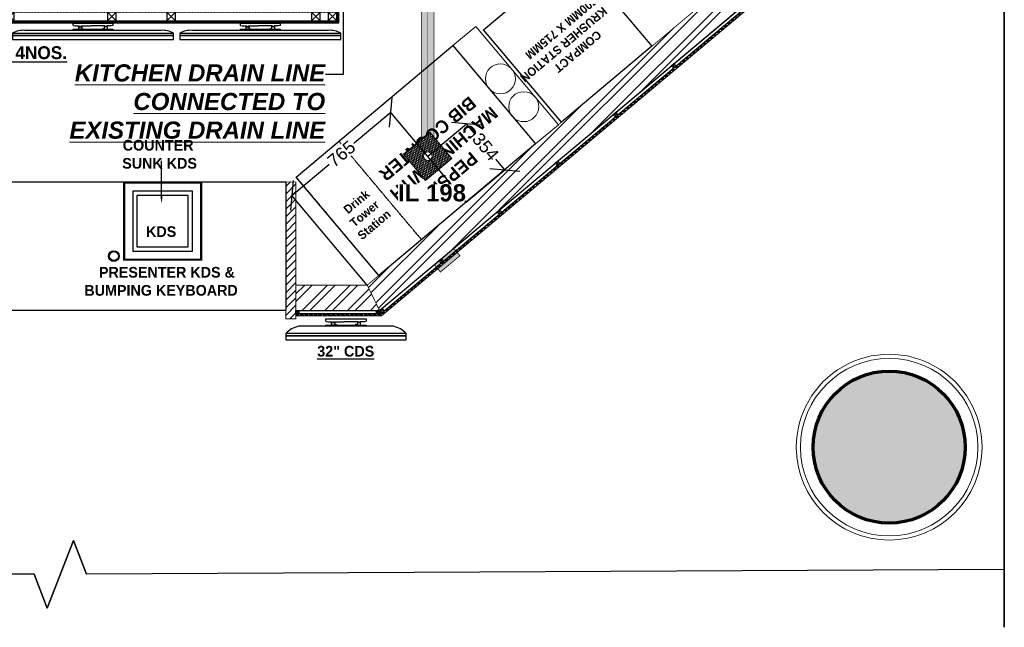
# Model space of a CAD drawing. Header units: millimetres. Extents: x -115221 to 194496, y -122556 to 375476.
# Tile 152 of 169: x 104143 to 109972, y 84375 to 87973. Entities that reach past the tile are written whole.
import ezdxf
from ezdxf import colors
from ezdxf.entities.mleader import LeaderData, LeaderLine
from ezdxf.math import Vec2, Vec3

# ---------------------------------------------------------------- set-up
doc = ezdxf.new("R2010")
doc.units = ezdxf.units.MM
doc.set_wipeout_variables(frame=1)
doc.header["$PDMODE"] = 3
doc.header["$PDSIZE"] = -100
for name, pattern in [('CENTER', [2, 1.25, -0.25, 0.25, -0.25]), ('CONTINOUS', [0]), ('HIDDEN', [0.375, 0.25, -0.125])]:
    doc.linetypes.add(name, pattern=pattern)
for name, color, linetype, lineweight in [('drainage dim', 150, 'Continuous', 0), ('DRAINAGE TEXT', 6, 'Continuous', 0), ('PARTITION LAYOUT', 36, 'CONTINOUS', 18), ('PIPE CENTERLINE', 252, 'Continuous', 0), ('PLU - 75mm CI WASTE PIPE', 12, 'Continuous', 15), ('PLU-GRATING', 6, 'Continuous', 13), ('SS FRAME ( 560mm X 200mm)', 22, 'Continuous', 0)]:
    doc.layers.add(name, color=color, linetype=linetype, lineweight=lineweight)
doc.layers.add('FUR R0', color=8, linetype='Continuous')
doc.layers.add('WWDS FURNITURE LAYOUT', color=8, linetype='Continuous')
doc.styles.add('har', font='GOTHICB.TTF')
doc.styles.get("Standard").update_dxf_attribs({"font": 'arial.ttf'})
doc.dimstyles.new('PLU DIM', dxfattribs={"dimtxt": 75, "dimasz": 125, "dimexe": 0.1, "dimexo": 0.1, "dimgap": 0.09, "dimtad": 0, "dimtoh": 1, "dimdec": 0, "dimzin": 0, "dimdsep": 46, "dimtxsty": 'Standard', "dimblk": 'OBLIQUE', "dimcen": 0.09, "dimclrd": 150, "dimclre": 150, "dimclrt": 1, "dimadec": 0, "dimazin": 0, "dimtfac": 1, "dimtdec": 0, "dimtofl": 0, "dimtmove": 1, "dimatfit": 3, "dimldrblk": 'OBLIQUE', "dimfxl": 1, "dimtfill": 1, "dimfrac": 1, "dimtolj": 1, "dimtzin": 0, "dimarcsym": 0})

# ---------------------------------------------------------------- blocks, each defined once
blk = doc.blocks.new('NIA_Break Line w Scale - 1-100-V2-F_B-14 PLAN')
at = {"layer": 'FUR R0'}
for p, q in [((5994.5, 266.7), (538.7, 266.7)), ((538.7, 266.7), (5994.5, 266.7))]:
    blk.add_line(p, q, dxfattribs=at)
blk = doc.blocks.new('JSDJNB')
at = {"layer": 'FUR R0'}
h = blk.add_hatch(dxfattribs=at)
h.set_pattern_fill('ANSI31', color=256, angle=90)
h.set_pattern_definition([(135, (184504.06984, -52712.82564), (-0.08838834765, -0.08838834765), [])])
h.paths.add_polyline_path([(255108.09, -67411.99), (255108.09, -67409.99), (254955.77, -67409.99), (254955.77, -67411.99)], flags=16)
h.paths.add_polyline_path([(255108.59, -67412.49), (255108.59, -67409.49), (254955.27, -67409.49), (254955.27, -67412.49)])
for p, q in [((254989.16, -67414.23), (254957.44, -67414.23)), ((254968.67, -67413.07), (254968.67, -67412.54)), ((254968.67, -67412.54), (254977.93, -67412.54)), ((254977.93, -67412.54), (254977.93, -67413.07)), ((255028.16, -67414.23), (254996.44, -67414.23)), ((255007.67, -67413.07), (255007.67, -67412.54)), ((255007.67, -67412.54), (255016.93, -67412.54)), ((255016.93, -67412.54), (255016.93, -67413.07)), ((255067.16, -67414.23), (255035.44, -67414.23)), ((255046.67, -67413.07), (255046.67, -67412.54)), ((255046.67, -67412.54), (255055.93, -67412.54)), ((255055.93, -67412.54), (255055.93, -67413.07)), ((255106.16, -67414.23), (255074.44, -67414.23)), ((255085.67, -67413.07), (255085.67, -67412.54)), ((255085.67, -67412.54), (255094.93, -67412.54)), ((255094.93, -67412.54), (255094.93, -67413.07))]:
    blk.add_line(p, q, dxfattribs=at)
for points in [[(255108.59, -67412.49), (255108.59, -67409.49), (254955.27, -67409.49), (254955.27, -67412.49)], [(255108.09, -67411.99), (255108.09, -67409.99), (254955.77, -67409.99), (254955.77, -67411.99)], [(254955.77, -67409.99), (254957.77, -67409.99), (254957.77, -67411.99), (254955.77, -67411.99)], [(254959.62, -67409.99), (254961.62, -67409.99), (254961.62, -67411.99), (254959.62, -67411.99)], [(254995.35, -67409.99), (254993.35, -67409.99), (254993.35, -67411.99), (254995.35, -67411.99)], [(255009.16, -67409.99), (255007.16, -67409.99), (255007.16, -67411.99), (255009.16, -67411.99)], [(255032.93, -67409.99), (255030.93, -67409.99), (255030.93, -67411.99), (255032.93, -67411.99)], [(255056.7, -67409.99), (255054.7, -67409.99), (255054.7, -67411.99), (255056.7, -67411.99)], [(255070.51, -67409.99), (255068.51, -67409.99), (255068.51, -67411.99), (255070.51, -67411.99)], [(255104.24, -67409.99), (255102.24, -67409.99), (255102.24, -67411.99), (255104.24, -67411.99)], [(255108.09, -67409.99), (255106.09, -67409.99), (255106.09, -67411.99), (255108.09, -67411.99)], [(254977.93, -67414.23), (254968.67, -67414.23), (254968.67, -67413.95), (254977.93, -67413.95)], [(255016.93, -67414.23), (255007.67, -67414.23), (255007.67, -67413.95), (255016.93, -67413.95)], [(255055.93, -67414.23), (255046.67, -67414.23), (255046.67, -67413.95), (255055.93, -67413.95)], [(255094.93, -67414.23), (255085.67, -67414.23), (255085.67, -67413.95), (255094.93, -67413.95)], [(254992.06, -67414.93), (254954.55, -67414.93), (254954.55, -67415.41), (254992.06, -67415.41)], [(254954.55, -67415.41), (254954.55, -67416.38), (254992.06, -67416.38), (254992.06, -67415.41)], [(255031.06, -67414.93), (254993.55, -67414.93), (254993.55, -67415.41), (255031.06, -67415.41)], [(254993.55, -67415.41), (254993.55, -67416.38), (255031.06, -67416.38), (255031.06, -67415.41)], [(255070.06, -67414.93), (255032.55, -67414.93), (255032.55, -67415.41), (255070.06, -67415.41)], [(255032.55, -67415.41), (255032.55, -67416.38), (255070.06, -67416.38), (255070.06, -67415.41)], [(255109.06, -67414.93), (255071.55, -67414.93), (255071.55, -67415.41), (255109.06, -67415.41)], [(255071.55, -67415.41), (255071.55, -67416.38), (255109.06, -67416.38), (255109.06, -67415.41)]]:
    blk.add_lwpolyline(points, close=True, dxfattribs=at)
for points in [[(254957.77, -67409.99), (254955.77, -67411.99)], [(254955.77, -67409.99), (254957.77, -67411.99)], [(254961.62, -67409.99), (254959.62, -67411.99)], [(254959.62, -67409.99), (254961.62, -67411.99)], [(254993.35, -67409.99), (254995.35, -67411.99)], [(254995.35, -67409.99), (254993.35, -67411.99)], [(255007.16, -67409.99), (255009.16, -67411.99)], [(255009.16, -67409.99), (255007.16, -67411.99)], [(255030.93, -67409.99), (255032.93, -67411.99)], [(255032.93, -67409.99), (255030.93, -67411.99)], [(255054.7, -67409.99), (255056.7, -67411.99)], [(255056.7, -67409.99), (255054.7, -67411.99)], [(255068.51, -67409.99), (255070.51, -67411.99)], [(255070.51, -67409.99), (255068.51, -67411.99)], [(255102.24, -67409.99), (255104.24, -67411.99)], [(255104.24, -67409.99), (255102.24, -67411.99)], [(255106.09, -67409.99), (255108.09, -67411.99)], [(255108.09, -67409.99), (255106.09, -67411.99)], [(254968.67, -67413.07), (254969.08, -67413.18), (254970.06, -67413.18), (254970.06, -67413.26), (254970.19, -67413.26), (254970.19, -67413.31), (254970.06, -67413.31), (254970.06, -67413.38), (254970.52, -67413.38), (254970.52, -67413.31), (254970.44, -67413.31), (254970.44, -67413.26), (254970.52, -67413.26), (254970.52, -67413.18), (254972.78, -67413.18)], [(254969.97, -67413.95), (254969.97, -67413.22), (254970.05, -67413.22), (254970.05, -67413.28), (254970.17, -67413.28), (254970.17, -67413.3), (254970.05, -67413.3), (254970.05, -67413.39), (254970.54, -67413.39), (254970.54, -67413.31), (254970.45, -67413.31), (254970.45, -67413.27), (254970.54, -67413.27), (254970.54, -67413.2), (254970.7, -67413.2), (254970.7, -67413.87), (254971.1, -67413.87), (254971.1, -67413.95), (254969.97, -67413.95)], [(254977.93, -67413.07), (254977.52, -67413.18), (254976.54, -67413.18), (254976.54, -67413.26), (254976.42, -67413.26), (254976.42, -67413.31), (254976.54, -67413.31), (254976.54, -67413.38), (254976.08, -67413.38), (254976.08, -67413.31), (254976.16, -67413.31), (254976.16, -67413.26), (254976.08, -67413.26), (254976.08, -67413.18), (254972.86, -67413.18)], [(254976.64, -67413.95), (254976.64, -67413.22), (254976.56, -67413.22), (254976.56, -67413.28), (254976.43, -67413.28), (254976.43, -67413.3), (254976.56, -67413.3), (254976.56, -67413.39), (254976.06, -67413.39), (254976.06, -67413.31), (254976.15, -67413.31), (254976.15, -67413.27), (254976.06, -67413.27), (254976.06, -67413.2), (254975.91, -67413.2), (254975.91, -67413.87), (254975.5, -67413.87), (254975.5, -67413.95), (254976.64, -67413.95)], [(255007.67, -67413.07), (255008.08, -67413.18), (255009.06, -67413.18), (255009.06, -67413.26), (255009.19, -67413.26), (255009.19, -67413.31), (255009.06, -67413.31), (255009.06, -67413.38), (255009.52, -67413.38), (255009.52, -67413.31), (255009.44, -67413.31), (255009.44, -67413.26), (255009.52, -67413.26), (255009.52, -67413.18), (255011.78, -67413.18)], [(255008.97, -67413.95), (255008.97, -67413.22), (255009.05, -67413.22), (255009.05, -67413.28), (255009.17, -67413.28), (255009.17, -67413.3), (255009.05, -67413.3), (255009.05, -67413.39), (255009.54, -67413.39), (255009.54, -67413.31), (255009.45, -67413.31), (255009.45, -67413.27), (255009.54, -67413.27), (255009.54, -67413.2), (255009.7, -67413.2), (255009.7, -67413.87), (255010.1, -67413.87), (255010.1, -67413.95), (255008.97, -67413.95)], [(255016.93, -67413.07), (255016.52, -67413.18), (255015.54, -67413.18), (255015.54, -67413.26), (255015.42, -67413.26), (255015.42, -67413.31), (255015.54, -67413.31), (255015.54, -67413.38), (255015.08, -67413.38), (255015.08, -67413.31), (255015.16, -67413.31), (255015.16, -67413.26), (255015.08, -67413.26), (255015.08, -67413.18), (255011.86, -67413.18)], [(255015.64, -67413.95), (255015.64, -67413.22), (255015.56, -67413.22), (255015.56, -67413.28), (255015.43, -67413.28), (255015.43, -67413.3), (255015.56, -67413.3), (255015.56, -67413.39), (255015.06, -67413.39), (255015.06, -67413.31), (255015.15, -67413.31), (255015.15, -67413.27), (255015.06, -67413.27), (255015.06, -67413.2), (255014.91, -67413.2), (255014.91, -67413.87), (255014.5, -67413.87), (255014.5, -67413.95), (255015.64, -67413.95)], [(255046.67, -67413.07), (255047.08, -67413.18), (255048.06, -67413.18), (255048.06, -67413.26), (255048.19, -67413.26), (255048.19, -67413.31), (255048.06, -67413.31), (255048.06, -67413.38), (255048.52, -67413.38), (255048.52, -67413.31), (255048.44, -67413.31), (255048.44, -67413.26), (255048.52, -67413.26), (255048.52, -67413.18), (255050.78, -67413.18)], [(255047.97, -67413.95), (255047.97, -67413.22), (255048.05, -67413.22), (255048.05, -67413.28), (255048.17, -67413.28), (255048.17, -67413.3), (255048.05, -67413.3), (255048.05, -67413.39), (255048.54, -67413.39), (255048.54, -67413.31), (255048.45, -67413.31), (255048.45, -67413.27), (255048.54, -67413.27), (255048.54, -67413.2), (255048.7, -67413.2), (255048.7, -67413.87), (255049.1, -67413.87), (255049.1, -67413.95), (255047.97, -67413.95)], [(255055.93, -67413.07), (255055.52, -67413.18), (255054.54, -67413.18), (255054.54, -67413.26), (255054.42, -67413.26), (255054.42, -67413.31), (255054.54, -67413.31), (255054.54, -67413.38), (255054.08, -67413.38), (255054.08, -67413.31), (255054.16, -67413.31), (255054.16, -67413.26), (255054.08, -67413.26), (255054.08, -67413.18), (255050.86, -67413.18)], [(255054.64, -67413.95), (255054.64, -67413.22), (255054.56, -67413.22), (255054.56, -67413.28), (255054.43, -67413.28), (255054.43, -67413.3), (255054.56, -67413.3), (255054.56, -67413.39), (255054.06, -67413.39), (255054.06, -67413.31), (255054.15, -67413.31), (255054.15, -67413.27), (255054.06, -67413.27), (255054.06, -67413.2), (255053.91, -67413.2), (255053.91, -67413.87), (255053.5, -67413.87), (255053.5, -67413.95), (255054.64, -67413.95)], [(255085.67, -67413.07), (255086.08, -67413.18), (255087.06, -67413.18), (255087.06, -67413.26), (255087.19, -67413.26), (255087.19, -67413.31), (255087.06, -67413.31), (255087.06, -67413.38), (255087.52, -67413.38), (255087.52, -67413.31), (255087.44, -67413.31), (255087.44, -67413.26), (255087.52, -67413.26), (255087.52, -67413.18), (255089.78, -67413.18)], [(255086.97, -67413.95), (255086.97, -67413.22), (255087.05, -67413.22), (255087.05, -67413.28), (255087.17, -67413.28), (255087.17, -67413.3), (255087.05, -67413.3), (255087.05, -67413.39), (255087.54, -67413.39), (255087.54, -67413.31), (255087.45, -67413.31), (255087.45, -67413.27), (255087.54, -67413.27), (255087.54, -67413.2), (255087.7, -67413.2), (255087.7, -67413.87), (255088.1, -67413.87), (255088.1, -67413.95), (255086.97, -67413.95)], [(255094.93, -67413.07), (255094.52, -67413.18), (255093.54, -67413.18), (255093.54, -67413.26), (255093.42, -67413.26), (255093.42, -67413.31), (255093.54, -67413.31), (255093.54, -67413.38), (255093.08, -67413.38), (255093.08, -67413.31), (255093.16, -67413.31), (255093.16, -67413.26), (255093.08, -67413.26), (255093.08, -67413.18), (255089.86, -67413.18)], [(255093.64, -67413.95), (255093.64, -67413.22), (255093.56, -67413.22), (255093.56, -67413.28), (255093.43, -67413.28), (255093.43, -67413.3), (255093.56, -67413.3), (255093.56, -67413.39), (255093.06, -67413.39), (255093.06, -67413.31), (255093.15, -67413.31), (255093.15, -67413.27), (255093.06, -67413.27), (255093.06, -67413.2), (255092.91, -67413.2), (255092.91, -67413.87), (255092.5, -67413.87), (255092.5, -67413.95), (255093.64, -67413.95)]]:
    blk.add_lwpolyline(points, dxfattribs=at)
for centre, start, end in [((254956.96, -67418.56), 83.6436, 123.5886), ((254989.64, -67418.56), 56.4114, 96.3564), ((254995.96, -67418.56), 83.6436, 123.5886), ((255028.64, -67418.56), 56.4114, 96.3564), ((255034.96, -67418.56), 83.6436, 123.5886), ((255067.64, -67418.56), 56.4114, 96.3564), ((255073.96, -67418.56), 83.6436, 123.5886), ((255106.64, -67418.56), 56.4114, 96.3564)]:
    blk.add_arc(centre, 4.36, start, end, dxfattribs=at)
at = {"layer": 'FUR R0', "style": 'har'}
blk.add_text('%%U43" DMB 4NOS.', height=3, dxfattribs=at).set_placement((255015.47, -67420.92))
blk = doc.blocks.new('STHSRTHRSTHTR')
at = {"layer": 'FUR R0'}
for p, q in [((1771572, 2847078.5), (1771572, 2847091.9)), ((1771572, 2847091.9), (1771810.3, 2847091.9)), ((1771810.3, 2847091.9), (1771810.3, 2847078.5)), ((1771972.3, 2847048.5), (1771410, 2847048.5))]:
    blk.add_line(p, q, dxfattribs=at)
for points in [[(1771572, 2847078.5), (1771582.6, 2847075.6), (1771607.7, 2847075.6), (1771607.7, 2847073.4), (1771611, 2847073.4), (1771611, 2847072.1), (1771607.7, 2847072.1), (1771607.7, 2847070.5), (1771619.7, 2847070.5), (1771619.7, 2847072.1), (1771617.5, 2847072.1), (1771617.5, 2847073.4), (1771619.7, 2847073.4), (1771619.7, 2847075.6), (1771677.8, 2847075.6)], [(1771605.3, 2847055.8), (1771605.3, 2847074.6), (1771607.3, 2847074.6), (1771607.3, 2847073), (1771610.6, 2847073), (1771610.6, 2847072.5), (1771607.3, 2847072.5), (1771607.3, 2847070.2), (1771620.1, 2847070.2), (1771620.1, 2847072.3), (1771617.8, 2847072.3), (1771617.8, 2847073.1), (1771620.1, 2847073.1), (1771620.1, 2847075.2), (1771624.1, 2847075.2), (1771624.1, 2847057.9), (1771634.5, 2847057.9), (1771634.5, 2847055.8), (1771605.3, 2847055.8)], [(1771810.3, 2847078.5), (1771799.7, 2847075.6), (1771774.6, 2847075.6), (1771774.6, 2847073.4), (1771771.3, 2847073.4), (1771771.3, 2847072.1), (1771774.6, 2847072.1), (1771774.6, 2847070.5), (1771762.6, 2847070.5), (1771762.6, 2847072.1), (1771764.8, 2847072.1), (1771764.8, 2847073.4), (1771762.6, 2847073.4), (1771762.6, 2847075.6), (1771679.6, 2847075.6)], [(1771776.9, 2847055.8), (1771776.9, 2847074.6), (1771775, 2847074.6), (1771775, 2847073), (1771771.6, 2847073), (1771771.6, 2847072.5), (1771775, 2847072.5), (1771775, 2847070.2), (1771762.1, 2847070.2), (1771762.1, 2847072.3), (1771764.5, 2847072.3), (1771764.5, 2847073.1), (1771762.1, 2847073.1), (1771762.1, 2847075.2), (1771758.2, 2847075.2), (1771758.2, 2847057.9), (1771747.8, 2847057.9), (1771747.8, 2847055.8), (1771776.9, 2847055.8)]]:
    blk.add_lwpolyline(points, dxfattribs=at)
for points in [[(1771810.3, 2847048.5), (1771572, 2847048.5), (1771572, 2847055.8), (1771810.3, 2847055.8)], [(1772046.7, 2847005.1), (1771335.5, 2847005.1), (1771335.5, 2846992.7), (1772046.7, 2846992.7)], [(1771335.5, 2846992.7), (1771335.5, 2846967.8), (1772046.7, 2846967.8), (1772046.7, 2846992.7)]]:
    blk.add_lwpolyline(points, close=True, dxfattribs=at)
for centre, start, end in [((1771440.5, 2846910.7), 102.46807, 138.04481), ((1771941.8, 2846910.7), 41.95519, 77.53193)]:
    blk.add_arc(centre, 141.1, start, end, dxfattribs=at)
at = {"layer": 'FUR R0', "style": 'har'}
blk.add_text('%%U32" CDS', height=63.5, rotation=0, dxfattribs=at).set_placement((1771520.8, 2846868.9, 0))
blk = doc.blocks.new('WOODEN BLOCK')
at = {"layer": 'PARTITION LAYOUT', "color": 8, "linetype": 'Continuous', "lineweight": 0, "ltscale": 8}
for p, q in [((1004420.85, -614217.11), (1004419.25, -614218.71)), ((1004419.25, -614217.11), (1004420.85, -614218.71))]:
    blk.add_line(p, q, dxfattribs=at)
blk.add_lwpolyline([(1004419.25, -614217.11), (1004420.85, -614217.11), (1004420.85, -614218.71), (1004419.25, -614218.71)], close=True, dxfattribs=at)
blk = doc.blocks.new('FUR R0')
at = {"layer": 'WWDS FURNITURE LAYOUT'}
h = blk.add_hatch(dxfattribs=at)
h.set_pattern_fill('ANSI32', color=8, scale=10, angle=180)
h.set_pattern_definition([(225, (1979671.92, 2798471.85), (67.351921, -67.351921), []), (225, (1979627.02, 2798471.85), (67.351921, -67.351921), [])])
h.paths.add_polyline_path([(211.7, -3426.8), (50, -3351.4), (-2987.9, -5900.5), (-2915.1, -6050.5)])
at = {"layer": 'WWDS FURNITURE LAYOUT', "linetype": 'Continuous', "lineweight": 0, "ltscale": 8, "transparency": 33554687}
h = blk.add_hatch(dxfattribs=at)
h.set_pattern_fill('ANSI34', color=8, angle=670.00502)
h.set_pattern_definition([(355.0050235, (520356.534, -3279481.497), (1.658653, 18.9776545), []), (355.0050235, (520359.42, -3279484.936), (1.658653, 18.9776545), []), (355.0050235, (520362.307, -3279488.376), (1.658653, 18.9776545), []), (355.0050235, (520365.193, -3279491.815), (1.658653, 18.9776545), [])])
h.paths.add_polyline_path([(244.3, -3441.9), (231.8, -3436), (-2907.7, -6070.5), (-2903.2, -6083)])
at = {"layer": 'WWDS FURNITURE LAYOUT'}
h = blk.add_hatch(dxfattribs=at)
h.set_pattern_fill('ANSI31', color=8, scale=10)
h.set_pattern_definition([(45, (-1679846.482, -2828969.47), (-22.4506403, 22.4506403), [])])
h.paths.add_polyline_path([(-3410, -5289.8), (-3470, -5289.8), (-3470, -6100.5), (-3410, -6100.5)])
at = {"layer": 'WWDS FURNITURE LAYOUT', "transparency": 33554687}
h = blk.add_hatch(color=8, dxfattribs=at)
h.dxf.hatch_style = 1
h.paths.add_polyline_path([(-2591.1, -5778.6), (-2554.3, -5822.9), (-2439.4, -5726.4), (-2475.7, -5681.8)])
at = {"layer": 'WWDS FURNITURE LAYOUT'}
h = blk.add_hatch(dxfattribs=at)
h.set_pattern_fill('ANSI32', color=8, scale=10, angle=180)
h.set_pattern_definition([(225, (-1707085.58, -2849989.47), (67.351921, -67.351921), []), (225, (-1707130.48, -2849989.47), (67.351921, -67.351921), [])])
h.paths.add_polyline_path([(-2915.1, -6050.5), (-3410, -6050.5), (-3410, -5900.5), (-2987.9, -5900.5)])
at = {"layer": 'WWDS FURNITURE LAYOUT', "linetype": 'Continuous', "lineweight": 0, "ltscale": 8, "transparency": 33554687}
h = blk.add_hatch(dxfattribs=at)
h.set_pattern_fill('ANSI34', color=8, angle=630.00478)
h.set_pattern_definition([(315.0047824, (-1706693.54, -2849989.469), (13.46925978, 13.47150849), []), (315.0047824, (-1706693.54, -2849993.959), (13.46925978, 13.47150849), []), (315.0047824, (-1706693.54, -2849998.449), (13.46925978, 13.47150849), []), (315.0047824, (-1706693.54, -2850002.94), (13.46925978, 13.47150849), [])])
h.paths.add_polyline_path([(-2903.2, -6083), (-2907.7, -6070.5), (-3410, -6070.5), (-3410, -6083)])
at = {"layer": 'WWDS FURNITURE LAYOUT'}
blk.add_hatch(color=8, dxfattribs=at).paths.add_polyline_path([(138.7, -6411.2), (64.4, -6411.2), (-10.6, -6424), (-79.2, -6447.5), (-144.6, -6482.9), (-203.2, -6528.5), (-253.6, -6583.2), (-294.2, -6645.4), (-324.1, -6713.5), (-342.3, -6785.6), (-348.4, -6859.6), (-342.3, -6933.7), (-324.1, -7005.7), (-294.2, -7073.8), (-253.6, -7136), (-203.2, -7190.7), (-144.6, -7236.3), (-79.2, -7271.7), (-8.9, -7295.9), (64.4, -7308.1), (138.7, -7308.1), (212, -7295.9), (282.3, -7271.7), (347.7, -7236.3), (406.3, -7190.7), (456.7, -7136), (497.3, -7073.8), (527.2, -7005.7), (545.4, -6933.7), (551.6, -6859.6), (545.4, -6785.6), (527.2, -6713.5), (497.3, -6645.4), (456.7, -6583.2), (406.3, -6528.5), (347.7, -6482.9), (282.3, -6447.5), (212, -6423.4)])
at = {"layer": 'WWDS FURNITURE LAYOUT', "color": 8}
for p, q in [((-4726.9, -7412.5), (-4882.4, -7812.5)), ((-4882.4, -7812.5), (-4726.9, -7412.5)), ((-4726.9, -7412.6), (-4882.4, -7812.6)), ((-4882.4, -7812.6), (-4726.9, -7412.6)), ((-4649.1, -7612.5), (-4726.9, -7412.5)), ((-4726.9, -7412.5), (-4649.1, -7612.5)), ((-4960.2, -7612.5), (-9493.3, -7585.7)), ((-4882.4, -7812.5), (-4960.2, -7612.5)), ((-4960.2, -7612.5), (-4882.4, -7812.5)), ((783.1, -7583.4), (-4649.1, -7612.5)), ((783.1, -7583.4), (-4649.1, -7612.5))]:
    blk.add_line(p, q, dxfattribs=at)
at = {"layer": 'WWDS FURNITURE LAYOUT', "color": 8, "const_width": 5}
for points in [[(211.7, -3426.8), (50, -3351.4), (-2987.9, -5900.5), (-2915.1, -6050.5)], [(-3410, -5289.8), (-3470, -5289.8), (-3470, -6100.5), (-3410, -6100.5)], [(-2915.1, -6050.5), (-3410, -6050.5), (-3410, -5900.5), (-2987.9, -5900.5)]]:
    blk.add_lwpolyline(points, close=True, dxfattribs=at)
at = {"layer": 'WWDS FURNITURE LAYOUT', "color": 8, "ltscale": 3, "transparency": 33554687}
for points in [[(-2915.1, -6050.5), (211.7, -3426.8), (224.6, -3442.1), (-2902.2, -6065.9)], [(-3410, -6050.5), (-2915.1, -6050.5), (-2915.1, -6070.5), (-3410, -6070.5)]]:
    blk.add_lwpolyline(points, close=True, dxfattribs=at)
at = {"layer": 'WWDS FURNITURE LAYOUT', "color": 8, "linetype": 'Continuous', "lineweight": 0, "ltscale": 8, "transparency": 33554687}
for points in [[(244.3, -3441.9), (231.8, -3436), (-2907.7, -6070.5), (-2903.2, -6083)], [(-2903.2, -6083), (-2907.7, -6070.5), (-3410, -6070.5), (-3410, -6083)]]:
    blk.add_lwpolyline(points, close=True, dxfattribs=at)
at = {"layer": 'WWDS FURNITURE LAYOUT', "color": 8, "ltscale": 50}
blk.add_lwpolyline([(-1303.6, -4484.8), (-1838.6, -4936.2), (-2299.7, -4389.7), (-1764.6, -3938.3)], close=True, dxfattribs=at)
at = {"layer": 'WWDS FURNITURE LAYOUT', "color": 8, "linetype": 'Continuous', "lineweight": 0}
blk.add_lwpolyline([(-1856, -4950.8), (-1991.8, -5064.7), (-2480.4, -4482.5), (-2344.5, -4368.6)], close=True, dxfattribs=at)
at = {"layer": 'WWDS FURNITURE LAYOUT', "color": 8}
for points in [[(-2919.4, -5843.1), (-3407.9, -5260.9), (-2480.4, -4482.5), (-1991.8, -5064.7)], [(-3470, -5289.8), (-3470, -6050.5), (-6715, -6050.5), (-6715, -5900.5), (-7193.6, -5900.5), (-7193.6, -5289.8)]]:
    blk.add_lwpolyline(points, close=True, dxfattribs=at)
at = {"layer": 'WWDS FURNITURE LAYOUT', "color": 8, "linetype": 'HIDDEN', "ltscale": 4}
blk.add_lwpolyline([(-3155.7, -5049.2), (-2667.1, -5631.4), (-2919.4, -5843.1), (-3407.9, -5260.9)], close=True, dxfattribs=at)
at = {"layer": 'WWDS FURNITURE LAYOUT', "color": 8, "ltscale": 12}
blk.add_lwpolyline([(-4205.4, -5377.1), (-4205.5, -5164.6)], dxfattribs=at)
at = {"layer": 'WWDS FURNITURE LAYOUT', "color": 8, "ltscale": 0.5, "const_width": 12.7}
blk.add_lwpolyline([(-3971, -5293.4), (-4427, -5293.5), (-4426.9, -5749.5), (-3970.9, -5749.4)], close=True, dxfattribs=at)
at = {"layer": 'WWDS FURNITURE LAYOUT', "color": 8, "ltscale": 12, "elevation": -1601.4}
for points in [[(-4021.7, -5344.1), (-4376.3, -5344.2), (-4376.2, -5698.9), (-4021.6, -5698.8)], [(-4021.7, -5344.1), (-4376.3, -5344.2), (-4376.2, -5698.9), (-4021.6, -5698.8)], [(-4047, -5369.4), (-4351, -5369.5), (-4350.9, -5673.5), (-4046.9, -5673.4)]]:
    blk.add_lwpolyline(points, close=True, dxfattribs=at)
at = {"layer": 'WWDS FURNITURE LAYOUT', "color": 8, "const_width": 5}
blk.add_lwpolyline([(-2591.1, -5778.6), (-2554.3, -5822.9), (-2439.4, -5726.4), (-2475.7, -5681.8), (-2591.1, -5778.6)], dxfattribs=at)
at = {"layer": 'WWDS FURNITURE LAYOUT', "color": 8, "lineweight": 15}
blk.add_lwpolyline([(-448.4, -6860.1, 0.999308), (651.6, -6860.1, 1.000692)], format="xyb", close=True, dxfattribs=at)
at = {"layer": 'WWDS FURNITURE LAYOUT', "color": 8, "linetype": 'Continuous', "lineweight": 0}
for centre in [(-2199.8, -4679.3, 0), (-2061.7, -4843.9, 0)]:
    blk.add_circle(centre, 88.7, dxfattribs=at)
at = {"layer": 'WWDS FURNITURE LAYOUT', "color": 8, "ltscale": 12}
for radius in [31.7, 26.6]:
    blk.add_circle((-4487.6, -5728.6, 8327.5), radius, dxfattribs=at)
at = {"layer": 'WWDS FURNITURE LAYOUT', "color": 8, "lineweight": 9}
blk.add_circle((101.6, -6859.8), 525, dxfattribs=at)
at = {"layer": 'WWDS FURNITURE LAYOUT', "color": 8, "lineweight": 70}
blk.add_circle((101.6, -6859.6), 450, dxfattribs=at)
at = {"layer": 'WWDS FURNITURE LAYOUT', "color": 8, "ltscale": 12}
blk.add_solid([(-4199.1, -5377.1), (-4205.4, -5415.1), (-4211.8, -5377.1)], dxfattribs=at)
at = {"layer": 'WWDS FURNITURE LAYOUT', "color": 8, "rotation": 89.99999999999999}
blk.add_blockref('NIA_Break Line w Scale - 1-100-V2-F_B-14 PLAN', (1049.8, -8465.3), dxfattribs=at)
at = {"layer": 'WWDS FURNITURE LAYOUT', "color": 8, "linetype": 'Continuous', "lineweight": 0, "xscale": 25.4, "yscale": 25.4, "zscale": 25.4}
blk.add_blockref('JSDJNB', (-6482913.9, 1707929, 0), dxfattribs=at)
at = {"layer": 'WWDS FURNITURE LAYOUT', "color": 8, "linetype": 'Continuous', "lineweight": 0, "transparency": 33554687, "xscale": 12.50000004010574, "yscale": 12.50000004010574, "zscale": 12.50000004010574}
for p, rotation in [((2186946.6, -14557742.4), 129.9970002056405), ((2186602.7, -14558031), 129.9970002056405), ((2186258.6, -14558319.7), 129.9970002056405), ((2185914.6, -14558608.3), 129.9970002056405), ((2185570.6, -14558897), 129.9970002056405), ((-7682171.8, -12560670.2), 89.99521758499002), ((-7681696.9, -12560670.2), 89.99521758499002), ((2185218.9, -14559192.1), 129.9970002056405)]:
    blk.add_blockref('WOODEN BLOCK', p, dxfattribs=dict(at, rotation=rotation))
at = {"layer": 'WWDS FURNITURE LAYOUT', "color": 8}
blk.add_blockref('STHSRTHRSTHTR', (-1774804.6, -2853192.5), dxfattribs=at)
at = {"layer": 'WWDS FURNITURE LAYOUT', "color": 8, "style": 'har'}
for s, height, rotation, p in [('700MM X 715MM', 50.167, 220.16131, (-1653.2, -4187.5, 0)), ('KRUSHER STATION', 50.167, 220.16131, (-1594.5, -4249, 0)), ('COMPACT', 50.17, 220.16131, (-1628.5, -4388.8, 0)), ('BIB COUNTER', 76, 220, (-2384.2, -4778.1, 0)), ('MACHINE  WITH', 76, 220, (-2255.7, -4838.1, 0)), ('COUNTER', 63.33, 0.0187, (-4434.9, -5103.9, 0)), ('PEPSI', 76, 220, (-2374.6, -5105.8, 0)), ('SUNK KDS', 63.33, 0.0187, (-4438.1, -5211, 0)), (' Drink', 50.67, 40, (-3115.9, -5493.8)), ('Tower', 50.67, 40, (-3064.3, -5560.8)), ('Station', 50.67, 40, (-3019, -5635.9)), ('KDS', 63.33, 0.01897, (-4296.8, -5615.2)), ('PRESENTER KDS &', 63.333, 0.0187, (-4576, -5856.2, 0)), ('BUMPING KEYBOARD', 63.333, 0.0187, (-4662.2, -5963.3, 0))]:
    blk.add_text(s, height=height, rotation=rotation, dxfattribs=at).set_placement(p)
blk = doc.blocks.new('*U180')
at = {"true_color": 0x991b1e, "transparency": 33554483}
blk.add_hatch(color=244, dxfattribs=at).paths.add_polyline_path([(0, 37.5), (1008.2, 37.5), (1008.2, -37.5), (0, -37.5)])
at = {"layer": 'PIPE CENTERLINE', "color": 7, "linetype": 'CENTER', "ltscale": 80, "transparency": 33554687, "const_width": 2.54}
blk.add_lwpolyline([(0, 0), (1008.2, 0)], dxfattribs=at)
at = {"layer": 'PLU - 75mm CI WASTE PIPE', "transparency": 33554687, "const_width": 3.81}
blk.add_lwpolyline([(0, 37.5), (1008.2, 37.5), (1008.2, -37.5), (0, -37.5)], close=True, dxfattribs=at)
blk = doc.blocks.new('GRATING 200x200')
at = {"color": 1}
blk.add_wipeout([(-4, -4), (-4, 4), (4, 4), (4, -4)], dxfattribs=at).dxf.layer = 'PLU-GRATING'
at = {"layer": 'PLU-GRATING'}
h = blk.add_hatch(dxfattribs=at)
h.set_pattern_fill('HONEY', color=1, scale=2, angle=90, style=0)
h.set_pattern_definition([(90, (7259.3327, -90712.28934), (-0.21650635, 0.375), [0.25, -0.5]), (210, (7259.3327, -90712.28934), (-0.2165063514, -0.3749999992), [0.25, -0.5]), (150, (7259.3327, -90712.28934), (-0.4330127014, 8e-10), [-0.5, 0.25])])
h.paths.add_polyline_path([(-4, -4), (-4, 4), (4, 4), (4, -4)])
edge = h.paths.add_edge_path(flags=16)
edge.add_arc((0, 0), 1, 90, 450)
at = {"layer": 'PLU-GRATING', "color": 1}
blk.add_lwpolyline([(-4, -4), (-4, 4), (4, 4), (4, -4)], close=True, dxfattribs=at)
at = {"layer": 'PLU-GRATING', "color": 252}
blk.add_circle((0, 0), 1, dxfattribs=at)
at = {"layer": 'SS FRAME ( 560mm X 200mm)', "lineweight": 13, "ltscale": 50, "const_width": 0.07}
blk.add_lwpolyline([(-4, 4), (4, 4), (4, -4), (-4, -4)], close=True, dxfattribs=at)
blk = doc.blocks.new('_Oblique')
at = {"color": 0, "linetype": 'ByBlock', "lineweight": -2}
blk.add_line((-0.5, -0.5), (0.5, 0.5), dxfattribs=at)
blk = doc.blocks.new('*D171')
at = {"layer": 'Defpoints', "color": 0, "transparency": 16777216}
for p in [(106558.8, 87164.7), (107015, 87084.8), (106786.7, 86893.2)]:
    blk.add_point(p, dxfattribs=at)
at = {"layer": 'drainage dim', "color": 150, "lineweight": -2, "transparency": 16777216}
for p, q in [((106558.9, 87164.8), (106787.2, 87356.4)), ((106787.1, 87356.3), (106847.9, 87283.9)), ((107015, 87084.8), (106954.3, 87157.1)), ((106786.7, 86893.2), (107015.1, 87084.8))]:
    blk.add_line(p, q, dxfattribs=at)
at = {"layer": 'drainage dim', "color": 150, "lineweight": -2, "transparency": 16777216, "xscale": 125, "yscale": 125, "zscale": 125}
for p, rotation in [((106787.1, 87356.3), 129.9999926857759), ((107015, 87084.8), 309.9999926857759)]:
    blk.add_blockref('_Oblique', p, dxfattribs=dict(at, rotation=rotation))
at = {"layer": 'drainage dim', "color": 1, "transparency": 16777216, "insert": (106901.1, 87220.5), "char_height": 75, "attachment_point": 5, "rotation": 309.99999, "bg_fill": 3, "box_fill_scale": 1.1, "bg_fill_color": 256, "bg_fill_true_color": 13158600, "bg_fill_transparency": 0}
blk.add_mtext('\\A1;354', dxfattribs=at)
blk = doc.blocks.new('*D172')
at = {"layer": 'Defpoints', "color": 0, "ltscale": 10, "transparency": 16777216}
for p in [(106340.9, 87424.4), (106786.7, 86893.2), (106200.6, 86401.4)]:
    blk.add_point(p, dxfattribs=at)
at = {"layer": 'drainage dim', "color": 150, "lineweight": -2, "ltscale": 10, "transparency": 16777216}
for p, q in [((106340.9, 87424.4), (106111.4, 87231.8)), ((106786.6, 86893.2), (106340.8, 87424.5)), ((105754.8, 86932.6), (105984.3, 87125.2)), ((106200.5, 86401.4), (105754.8, 86932.7))]:
    blk.add_line(p, q, dxfattribs=at)
at = {"layer": 'drainage dim', "color": 150, "lineweight": -2, "ltscale": 10, "transparency": 16777216, "xscale": 125, "yscale": 125, "zscale": 125}
for p, rotation in [((106340.9, 87424.4), 39.99999952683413), ((105754.8, 86932.6), 219.9999995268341)]:
    blk.add_blockref('_Oblique', p, dxfattribs=dict(at, rotation=rotation))
at = {"layer": 'drainage dim', "color": 1, "ltscale": 10, "transparency": 16777216, "insert": (106047.9, 87178.5), "char_height": 75, "attachment_point": 5, "rotation": 40, "bg_fill": 3, "box_fill_scale": 1.1, "bg_fill_color": 256, "bg_fill_true_color": 13158600, "bg_fill_transparency": 0}
blk.add_mtext('\\A1;765', dxfattribs=at)

msp = doc.modelspace()

# ---------------------------------------------------------------- block references
at = {"transparency": 33554687, "rotation": 90.00000000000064}
msp.add_blockref('*U180', (106558.8, 87164.7), dxfattribs=at)
at = {"layer": 'WWDS FURNITURE LAYOUT'}
msp.add_blockref('FUR R0', (109188.4, 92301.9), dxfattribs=at)

# ---------------------------------------------------------------- next in the draw order: block references
at = {"layer": 'PLU-GRATING', "xscale": 25.4, "yscale": 25.4, "zscale": 25.4, "rotation": 39.91984596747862}
msp.add_blockref('GRATING 200x200', (106558.8, 87164.7), dxfattribs=at)

# ---------------------------------------------------------------- next in the draw order: dimensions: what is measured, and where the dimension line sits
at = {"layer": 'drainage dim'}
dim = msp.add_aligned_dim(p1=(106558.8, 87164.7), p2=(106786.7, 86893.2), distance=298.1, dimstyle='PLU DIM', dxfattribs=at)
dim.commit()
dim.dimension.update_dxf_attribs({"geometry": '*D171', "text_midpoint": (106901.1, 87220.5)})

# ---------------------------------------------------------------- next in the draw order: dimensions: what is measured, and where the dimension line sits
at = {"layer": 'drainage dim', "ltscale": 10}
dim = msp.add_aligned_dim(p1=(106200.6, 86401.4), p2=(106786.7, 86893.2), distance=693.4, dimstyle='PLU DIM', dxfattribs=at)
dim.commit()
dim.dimension.update_dxf_attribs({"geometry": '*D172', "text_midpoint": (106047.9, 87178.5)})

# ---------------------------------------------------------------- next in the draw order: texts
at = {"layer": 'DRAINAGE TEXT', "color": 200, "insert": (106382.8, 86998.8), "char_height": 101.6, "width": 396.397, "attachment_point": 1, "bg_fill": 3, "box_fill_scale": 1, "bg_fill_color": 256, "bg_fill_transparency": 0}
msp.add_mtext('{\\fArial|b1|i0|c0|p34;IL 198}', dxfattribs=at)

# ---------------------------------------------------------------- next in the draw order: leaders
at = {"layer": 'DRAINAGE TEXT', "color": 250}
ml = msp.add_multileader_mtext('Standard', dxfattribs=at)
ml.set_content('{\\fArial|b1|i1|c0|p34;\\L\\C1;KITCHEN DRAIN LINE CONNECTED TO EXISTING DRAIN LINE}', color=250)
ml.set_leader_properties(color=7)
ml.build(insert=Vec2(0, 0))
ml.multileader.update_dxf_attribs({"dogleg_length": 4.13, "arrow_head_size": 101.6})
ctx = ml.context
ctx.base_point, ctx.char_height, ctx.arrow_head_size, ctx.landing_gap_size, ctx.plane_origin = Vec3(104433.5, 87648), 101.6, 101.6, 2.29, Vec3(104407.2, 88448.4)
ctx.text_align_type = 2
notes = []
notes.append((ctx, [(0, (1, 1, 0), (106058.8, 87648), (-1, 0), 104.8, [(1, [(106058.8, 88266.7)], 0, [])])]))
ctx.mtext.insert, ctx.mtext.width, ctx.mtext.alignment, ctx.mtext.flow_direction = Vec3(105951.7, 87708.9), 1535.096, 3, 5
ctx.mtext.has_bg_fill, ctx.mtext.bg_color, ctx.mtext.bg_scale_factor, ctx.mtext.bg_transparency, ctx.mtext.use_window_bg_color = 1, -1073741824, 1, 0, 1
for ctx, leaders in notes:
    for number, flags, end, landing, length, lines in leaders:
        leader = LeaderData()
        leader.index, (leader.has_last_leader_line, leader.has_dogleg_vector, leader.attachment_direction) = number, flags
        leader.last_leader_point, leader.dogleg_vector, leader.dogleg_length = Vec3(end), Vec3(landing), length
        for number, points, colour, breaks in lines:
            line = LeaderLine()
            line.index, line.vertices, line.color, line.breaks = number, Vec3.list(points), colors.encode_raw_color(colour), breaks
            leader.lines.append(line)
        ctx.leaders.append(leader)

doc.saveas('drawing.dxf')
